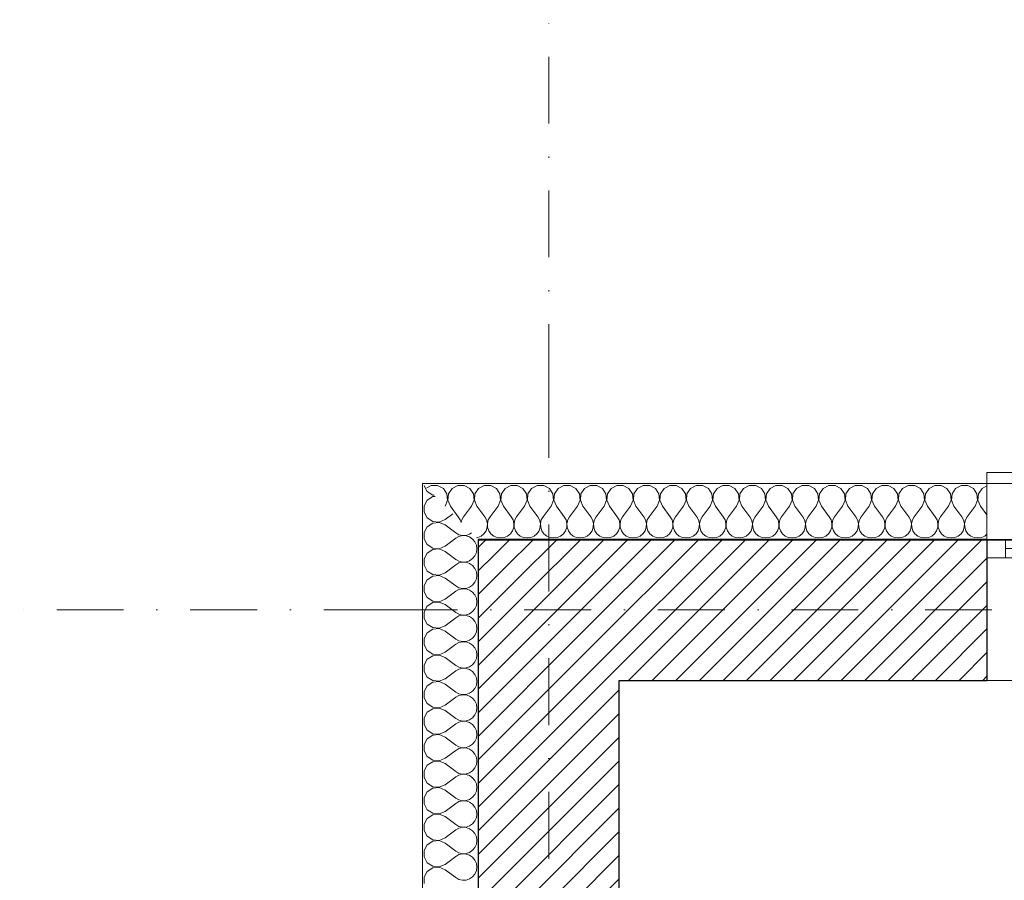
# Model space of a CAD drawing. Header units: millimetres. Extents: x -140780 to 266886, y -104422 to 233759.
# Tile 15 of 104: x 177989 to 180643, y 120607 to 122925. Entities that reach past the tile are written whole.
import ezdxf

# ---------------------------------------------------------------- set-up
doc = ezdxf.new("R2010")
doc.units = ezdxf.units.MM
doc.header["$MEASUREMENT"] = 0
doc.linetypes.add('Kropki i Kreski', pattern=[360, 180, -90, 0, -90])
for name, color, linetype in [('Konstrukcja - Siatki mod', 7, 'Continuous'), ('KR_INW', 7, 'Continuous'), ('NAPIS_SODON', 7, 'Continuous')]:
    doc.layers.add(name, color=color, linetype=linetype)
doc.layers.add('Konstrukcja - Siatki mod_Nr_pióra__48', color=7, linetype='Continuous', lineweight=15, true_color=0xa80f02)
doc.layers.add('KR_INW_Nr_pióra__102', color=7, linetype='Continuous', lineweight=5, true_color=0xcccccc)
for name, color, linetype, lineweight in [('KR_INW_Nr_pióra__101', 252, 'Continuous', 5), ('KR_INW_Nr_pióra__27', 7, 'Continuous', 25), ('KR_INW_Nr_pióra__47', 7, 'Continuous', 15), ('NAPIS_SODON_Nr_pióra__1', 7, 'Continuous', 13), ('Okna ArchiCADa_Nr_pióra__1', 7, 'Continuous', 13)]:
    doc.layers.add(name, color=color, linetype=linetype, lineweight=lineweight)
pattern_1 = [(45, (0, 0), (-31.819804, 31.819804), [])]

# ---------------------------------------------------------------- blocks, each defined once
blk = doc.blocks.new('Strop_1', base_point=(179225, 121523.3))
at = {"layer": 'NAPIS_SODON_Nr_pióra__1', "linetype": 'Continuous', "flags": 128}
blk.add_lwpolyline([(179225, 121523.3), (179225.9, 107003.8), (250898.3, 107008.3), (250897.4, 121527.8)], close=True, dxfattribs=at)
blk = doc.blocks.new('*X98')
at = {"layer": 'KR_INW_Nr_pióra__102', "linetype": 'Continuous'}
for p, q in [((179098.4, 121670.9), (179086.3, 121664.4)), ((179115.8, 121670.9), (179098.4, 121670.9)), ((179131.2, 121662.7), (179115.8, 121670.9)), ((179140.8, 121648.2), (179131.2, 121662.7)), ((179142.4, 121630.9), (179140.8, 121648.2)), ((179144.9, 121648.2), (179143.3, 121630.9)), ((179154.5, 121662.7), (179144.9, 121648.2)), ((179169.9, 121670.9), (179154.5, 121662.7)), ((179187.3, 121670.9), (179169.9, 121670.9)), ((179202.6, 121662.7), (179187.3, 121670.9)), ((179212.2, 121648.2), (179202.6, 121662.7)), ((179213.9, 121630.9), (179212.2, 121648.2)), ((179216.3, 121648.2), (179214.7, 121630.9)), ((179226, 121662.7), (179216.3, 121648.2)), ((179241.3, 121670.9), (179226, 121662.7)), ((179258.7, 121670.9), (179241.3, 121670.9)), ((179274, 121662.7), (179258.7, 121670.9)), ((179283.7, 121648.2), (179274, 121662.7)), ((179285.3, 121630.9), (179283.7, 121648.2)), ((179287.8, 121648.2), (179286.1, 121630.9)), ((179297.4, 121662.7), (179287.8, 121648.2)), ((179312.7, 121670.9), (179297.4, 121662.7)), ((179330.1, 121670.9), (179312.7, 121670.9)), ((179345.5, 121662.7), (179330.1, 121670.9)), ((179355.1, 121648.2), (179345.5, 121662.7)), ((179356.7, 121630.9), (179355.1, 121648.2)), ((179359.2, 121648.2), (179357.6, 121630.9)), ((179368.8, 121662.7), (179359.2, 121648.2)), ((179384.2, 121670.9), (179368.8, 121662.7)), ((179401.6, 121670.9), (179384.2, 121670.9)), ((179416.9, 121662.7), (179401.6, 121670.9)), ((179426.5, 121648.2), (179416.9, 121662.7)), ((179428.2, 121630.9), (179426.5, 121648.2)), ((179430.6, 121648.2), (179429, 121630.9)), ((179440.3, 121662.7), (179430.6, 121648.2)), ((179455.6, 121670.9), (179440.3, 121662.7)), ((179473, 121670.9), (179455.6, 121670.9)), ((179488.3, 121662.7), (179473, 121670.9)), ((179497.9, 121648.2), (179488.3, 121662.7)), ((179499.6, 121630.9), (179497.9, 121648.2)), ((179502.1, 121648.2), (179500.4, 121630.9)), ((179511.7, 121662.7), (179502.1, 121648.2)), ((179527, 121670.9), (179511.7, 121662.7)), ((179544.4, 121670.9), (179527, 121670.9)), ((179559.7, 121662.7), (179544.4, 121670.9)), ((179569.4, 121648.2), (179559.7, 121662.7)), ((179571, 121630.9), (179569.4, 121648.2)), ((179573.5, 121648.2), (179571.8, 121630.9)), ((179583.1, 121662.7), (179573.5, 121648.2)), ((179598.4, 121670.9), (179583.1, 121662.7)), ((179615.8, 121670.9), (179598.4, 121670.9)), ((179631.2, 121662.7), (179615.8, 121670.9)), ((179640.8, 121648.2), (179631.2, 121662.7)), ((179642.4, 121630.9), (179640.8, 121648.2)), ((179644.9, 121648.2), (179643.3, 121630.9)), ((179654.5, 121662.7), (179644.9, 121648.2)), ((179669.9, 121670.9), (179654.5, 121662.7)), ((179687.3, 121670.9), (179669.9, 121670.9)), ((179702.6, 121662.7), (179687.3, 121670.9)), ((179712.2, 121648.2), (179702.6, 121662.7)), ((179713.9, 121630.9), (179712.2, 121648.2)), ((179716.3, 121648.2), (179714.7, 121630.9)), ((179726, 121662.7), (179716.3, 121648.2)), ((179741.3, 121670.9), (179726, 121662.7)), ((179758.7, 121670.9), (179741.3, 121670.9)), ((179774, 121662.7), (179758.7, 121670.9)), ((179783.7, 121648.2), (179774, 121662.7)), ((179785.3, 121630.9), (179783.7, 121648.2)), ((179787.8, 121648.2), (179786.1, 121630.9)), ((179797.4, 121662.7), (179787.8, 121648.2)), ((179812.7, 121670.9), (179797.4, 121662.7)), ((179830.1, 121670.9), (179812.7, 121670.9)), ((179845.5, 121662.7), (179830.1, 121670.9)), ((179855.1, 121648.2), (179845.5, 121662.7)), ((179856.7, 121630.9), (179855.1, 121648.2)), ((179859.2, 121648.2), (179857.6, 121630.9)), ((179868.8, 121662.7), (179859.2, 121648.2)), ((179884.2, 121670.9), (179868.8, 121662.7)), ((179901.6, 121670.9), (179884.2, 121670.9)), ((179916.9, 121662.7), (179901.6, 121670.9)), ((179926.5, 121648.2), (179916.9, 121662.7)), ((179928.2, 121630.9), (179926.5, 121648.2)), ((179930.6, 121648.2), (179929, 121630.9)), ((179940.3, 121662.7), (179930.6, 121648.2)), ((179955.6, 121670.9), (179940.3, 121662.7)), ((179973, 121670.9), (179955.6, 121670.9)), ((179988.3, 121662.7), (179973, 121670.9)), ((179997.9, 121648.2), (179988.3, 121662.7)), ((179999.6, 121630.9), (179997.9, 121648.2)), ((180002.1, 121648.2), (180000.4, 121630.9)), ((180011.7, 121662.7), (180002.1, 121648.2)), ((180027, 121670.9), (180011.7, 121662.7)), ((180044.4, 121670.9), (180027, 121670.9)), ((180059.7, 121662.7), (180044.4, 121670.9)), ((180069.4, 121648.2), (180059.7, 121662.7)), ((180071, 121630.9), (180069.4, 121648.2)), ((180073.5, 121648.2), (180071.8, 121630.9)), ((180083.1, 121662.7), (180073.5, 121648.2)), ((180098.4, 121670.9), (180083.1, 121662.7)), ((180115.8, 121670.9), (180098.4, 121670.9)), ((180131.2, 121662.7), (180115.8, 121670.9)), ((180140.8, 121648.2), (180131.2, 121662.7)), ((180142.4, 121630.9), (180140.8, 121648.2)), ((180144.9, 121648.2), (180143.3, 121630.9)), ((180154.5, 121662.7), (180144.9, 121648.2)), ((180169.9, 121670.9), (180154.5, 121662.7)), ((180187.3, 121670.9), (180169.9, 121670.9)), ((180202.6, 121662.7), (180187.3, 121670.9)), ((180212.2, 121648.2), (180202.6, 121662.7)), ((180213.9, 121630.9), (180212.2, 121648.2)), ((180216.3, 121648.2), (180214.7, 121630.9)), ((180226, 121662.7), (180216.3, 121648.2)), ((180241.3, 121670.9), (180226, 121662.7)), ((180258.7, 121670.9), (180241.3, 121670.9)), ((180274, 121662.7), (180258.7, 121670.9)), ((180283.7, 121648.2), (180274, 121662.7)), ((180285.3, 121630.9), (180283.7, 121648.2)), ((180287.8, 121648.2), (180286.1, 121630.9)), ((180297.4, 121662.7), (180287.8, 121648.2)), ((180312.7, 121670.9), (180297.4, 121662.7)), ((180330.1, 121670.9), (180312.7, 121670.9)), ((180345.5, 121662.7), (180330.1, 121670.9)), ((180355.1, 121648.2), (180345.5, 121662.7)), ((180356.7, 121630.9), (180355.1, 121648.2)), ((180359.2, 121648.2), (180357.6, 121630.9)), ((180368.8, 121662.7), (180359.2, 121648.2)), ((180384.2, 121670.9), (180368.8, 121662.7)), ((180401.6, 121670.9), (180384.2, 121670.9)), ((180416.9, 121662.7), (180401.6, 121670.9)), ((180426.5, 121648.2), (180416.9, 121662.7)), ((180428.2, 121630.9), (180426.5, 121648.2)), ((180430.6, 121648.2), (180429, 121630.9)), ((180440.3, 121662.7), (180430.6, 121648.2)), ((180455.6, 121670.9), (180440.3, 121662.7)), ((180473, 121670.9), (180455.6, 121670.9)), ((180488.3, 121662.7), (180473, 121670.9)), ((180497.9, 121648.2), (180488.3, 121662.7)), ((180499.6, 121630.9), (180497.9, 121648.2)), ((180502.1, 121648.2), (180500.4, 121630.9)), ((180511.7, 121662.7), (180502.1, 121648.2)), ((180527, 121670.9), (180511.7, 121662.7)), ((180544.4, 121670.9), (180527, 121670.9)), ((180559.7, 121662.7), (180544.4, 121670.9)), ((180569.4, 121648.2), (180559.7, 121662.7)), ((180571, 121630.9), (180569.4, 121648.2)), ((180573.5, 121648.2), (180571.8, 121630.9)), ((180583.1, 121662.7), (180573.5, 121648.2)), ((180596.2, 121669.8), (180583.1, 121662.7)), ((179135.7, 121614.9), (179142.4, 121630.9)), ((179143.3, 121630.9), (179150, 121614.9)), ((179207.1, 121614.9), (179213.9, 121630.9)), ((179214.7, 121630.9), (179221.4, 121614.9)), ((179278.6, 121614.9), (179285.3, 121630.9)), ((179286.1, 121630.9), (179292.9, 121614.9)), ((179350, 121614.9), (179356.7, 121630.9)), ((179357.6, 121630.9), (179364.3, 121614.9)), ((179421.4, 121614.9), (179428.2, 121630.9)), ((179429, 121630.9), (179435.7, 121614.9)), ((179492.9, 121614.9), (179499.6, 121630.9)), ((179500.4, 121630.9), (179507.1, 121614.9)), ((179564.3, 121614.9), (179571, 121630.9)), ((179571.8, 121630.9), (179578.6, 121614.9)), ((179635.7, 121614.9), (179642.4, 121630.9)), ((179643.3, 121630.9), (179650, 121614.9)), ((179707.1, 121614.9), (179713.9, 121630.9)), ((179714.7, 121630.9), (179721.4, 121614.9)), ((179778.6, 121614.9), (179785.3, 121630.9)), ((179786.1, 121630.9), (179792.9, 121614.9)), ((179850, 121614.9), (179856.7, 121630.9)), ((179857.6, 121630.9), (179864.3, 121614.9)), ((179921.4, 121614.9), (179928.2, 121630.9)), ((179929, 121630.9), (179935.7, 121614.9)), ((179992.9, 121614.9), (179999.6, 121630.9)), ((180000.4, 121630.9), (180007.1, 121614.9)), ((180064.3, 121614.9), (180071, 121630.9)), ((180071.8, 121630.9), (180078.6, 121614.9)), ((180135.7, 121614.9), (180142.4, 121630.9)), ((180143.3, 121630.9), (180150, 121614.9)), ((180207.1, 121614.9), (180213.9, 121630.9)), ((180214.7, 121630.9), (180221.4, 121614.9)), ((180278.6, 121614.9), (180285.3, 121630.9)), ((180286.1, 121630.9), (180292.9, 121614.9)), ((180350, 121614.9), (180356.7, 121630.9)), ((180357.6, 121630.9), (180364.3, 121614.9)), ((180421.4, 121614.9), (180428.2, 121630.9)), ((180429, 121630.9), (180435.7, 121614.9)), ((180492.9, 121614.9), (180499.6, 121630.9)), ((180500.4, 121630.9), (180507.1, 121614.9)), ((180564.3, 121614.9), (180571, 121630.9)), ((180571.8, 121630.9), (180578.6, 121614.9)), ((179150, 121614.9), (179171.4, 121586.3)), ((179207.1, 121614.9), (179185.7, 121586.3)), ((179221.4, 121614.9), (179242.9, 121586.3)), ((179278.6, 121614.9), (179257.1, 121586.3)), ((179292.9, 121614.9), (179314.3, 121586.3)), ((179350, 121614.9), (179328.6, 121586.3)), ((179364.3, 121614.9), (179385.7, 121586.3)), ((179421.4, 121614.9), (179400, 121586.3)), ((179435.7, 121614.9), (179457.1, 121586.3)), ((179492.9, 121614.9), (179471.4, 121586.3)), ((179507.1, 121614.9), (179528.6, 121586.3)), ((179564.3, 121614.9), (179542.9, 121586.3)), ((179578.6, 121614.9), (179600, 121586.3)), ((179635.7, 121614.9), (179614.3, 121586.3)), ((179650, 121614.9), (179671.4, 121586.3)), ((179707.1, 121614.9), (179685.7, 121586.3)), ((179721.4, 121614.9), (179742.9, 121586.3)), ((179778.6, 121614.9), (179757.1, 121586.3)), ((179792.9, 121614.9), (179814.3, 121586.3)), ((179850, 121614.9), (179828.6, 121586.3)), ((179864.3, 121614.9), (179885.7, 121586.3)), ((179921.4, 121614.9), (179900, 121586.3)), ((179935.7, 121614.9), (179957.1, 121586.3)), ((179992.9, 121614.9), (179971.4, 121586.3)), ((180007.1, 121614.9), (180028.6, 121586.3)), ((180064.3, 121614.9), (180042.9, 121586.3)), ((180078.6, 121614.9), (180100, 121586.3)), ((180135.7, 121614.9), (180114.3, 121586.3)), ((180150, 121614.9), (180171.4, 121586.3)), ((180207.1, 121614.9), (180185.7, 121586.3)), ((180221.4, 121614.9), (180242.9, 121586.3)), ((180278.6, 121614.9), (180257.1, 121586.3)), ((180292.9, 121614.9), (180314.3, 121586.3)), ((180350, 121614.9), (180328.6, 121586.3)), ((180364.3, 121614.9), (180385.7, 121586.3)), ((180421.4, 121614.9), (180400, 121586.3)), ((180435.7, 121614.9), (180457.1, 121586.3)), ((180492.9, 121614.9), (180471.4, 121586.3)), ((180507.1, 121614.9), (180528.6, 121586.3)), ((180564.3, 121614.9), (180542.9, 121586.3)), ((180578.6, 121614.9), (180596.2, 121591.3)), ((179176.2, 121577.7), (179171.4, 121586.3)), ((179177.2, 121573.5), (179176.2, 121577.7)), ((179180.9, 121577.7), (179179.4, 121571.2)), ((179185.7, 121586.3), (179180.9, 121577.7)), ((179247.6, 121577.7), (179242.9, 121586.3)), ((179249.9, 121568.1), (179247.6, 121577.7)), ((179249.4, 121558.2), (179249.9, 121568.1)), ((179252.4, 121577.7), (179250.1, 121568.1)), ((179250.1, 121568.1), (179250.6, 121558.2)), ((179257.1, 121586.3), (179252.4, 121577.7)), ((179319.1, 121577.7), (179314.3, 121586.3)), ((179321.3, 121568.1), (179319.1, 121577.7)), ((179320.8, 121558.2), (179321.3, 121568.1)), ((179323.8, 121577.7), (179321.6, 121568.1)), ((179321.6, 121568.1), (179322.1, 121558.2)), ((179328.6, 121586.3), (179323.8, 121577.7)), ((179390.5, 121577.7), (179385.7, 121586.3)), ((179392.7, 121568.1), (179390.5, 121577.7)), ((179392.2, 121558.2), (179392.7, 121568.1)), ((179395.2, 121577.7), (179393, 121568.1)), ((179393, 121568.1), (179393.5, 121558.2)), ((179400, 121586.3), (179395.2, 121577.7)), ((179461.9, 121577.7), (179457.1, 121586.3)), ((179464.1, 121568.1), (179461.9, 121577.7)), ((179463.7, 121558.2), (179464.1, 121568.1)), ((179466.7, 121577.7), (179464.4, 121568.1)), ((179464.4, 121568.1), (179464.9, 121558.2)), ((179471.4, 121586.3), (179466.7, 121577.7)), ((179533.3, 121577.7), (179528.6, 121586.3)), ((179535.6, 121568.1), (179533.3, 121577.7)), ((179535.1, 121558.2), (179535.6, 121568.1)), ((179538.1, 121577.7), (179535.9, 121568.1)), ((179535.9, 121568.1), (179536.3, 121558.2)), ((179542.9, 121586.3), (179538.1, 121577.7)), ((179604.8, 121577.7), (179600, 121586.3)), ((179607, 121568.1), (179604.8, 121577.7)), ((179606.5, 121558.2), (179607, 121568.1)), ((179609.5, 121577.7), (179607.3, 121568.1)), ((179607.3, 121568.1), (179607.8, 121558.2)), ((179614.3, 121586.3), (179609.5, 121577.7)), ((179676.2, 121577.7), (179671.4, 121586.3)), ((179678.4, 121568.1), (179676.2, 121577.7)), ((179677.9, 121558.2), (179678.4, 121568.1)), ((179680.9, 121577.7), (179678.7, 121568.1)), ((179678.7, 121568.1), (179679.2, 121558.2)), ((179685.7, 121586.3), (179680.9, 121577.7)), ((179747.6, 121577.7), (179742.9, 121586.3)), ((179749.9, 121568.1), (179747.6, 121577.7)), ((179749.4, 121558.2), (179749.9, 121568.1)), ((179752.4, 121577.7), (179750.1, 121568.1)), ((179750.1, 121568.1), (179750.6, 121558.2)), ((179757.1, 121586.3), (179752.4, 121577.7)), ((179819.1, 121577.7), (179814.3, 121586.3)), ((179821.3, 121568.1), (179819.1, 121577.7)), ((179820.8, 121558.2), (179821.3, 121568.1)), ((179823.8, 121577.7), (179821.6, 121568.1)), ((179821.6, 121568.1), (179822.1, 121558.2)), ((179828.6, 121586.3), (179823.8, 121577.7)), ((179890.5, 121577.7), (179885.7, 121586.3)), ((179892.7, 121568.1), (179890.5, 121577.7)), ((179892.2, 121558.2), (179892.7, 121568.1)), ((179895.2, 121577.7), (179893, 121568.1)), ((179893, 121568.1), (179893.5, 121558.2)), ((179900, 121586.3), (179895.2, 121577.7)), ((179961.9, 121577.7), (179957.1, 121586.3)), ((179964.1, 121568.1), (179961.9, 121577.7)), ((179963.7, 121558.2), (179964.1, 121568.1)), ((179966.7, 121577.7), (179964.4, 121568.1)), ((179964.4, 121568.1), (179964.9, 121558.2)), ((179971.4, 121586.3), (179966.7, 121577.7)), ((180033.3, 121577.7), (180028.6, 121586.3)), ((180035.6, 121568.1), (180033.3, 121577.7)), ((180035.1, 121558.2), (180035.6, 121568.1)), ((180038.1, 121577.7), (180035.9, 121568.1)), ((180035.9, 121568.1), (180036.3, 121558.2)), ((180042.9, 121586.3), (180038.1, 121577.7)), ((180104.8, 121577.7), (180100, 121586.3)), ((180107, 121568.1), (180104.8, 121577.7)), ((180106.5, 121558.2), (180107, 121568.1)), ((180109.5, 121577.7), (180107.3, 121568.1)), ((180107.3, 121568.1), (180107.8, 121558.2)), ((180114.3, 121586.3), (180109.5, 121577.7)), ((180176.2, 121577.7), (180171.4, 121586.3)), ((180178.4, 121568.1), (180176.2, 121577.7)), ((180177.9, 121558.2), (180178.4, 121568.1)), ((180180.9, 121577.7), (180178.7, 121568.1)), ((180178.7, 121568.1), (180179.2, 121558.2)), ((180185.7, 121586.3), (180180.9, 121577.7)), ((180247.6, 121577.7), (180242.9, 121586.3)), ((180249.9, 121568.1), (180247.6, 121577.7)), ((180249.4, 121558.2), (180249.9, 121568.1)), ((180252.4, 121577.7), (180250.1, 121568.1)), ((180250.1, 121568.1), (180250.6, 121558.2)), ((180257.1, 121586.3), (180252.4, 121577.7)), ((180319.1, 121577.7), (180314.3, 121586.3)), ((180321.3, 121568.1), (180319.1, 121577.7)), ((180320.8, 121558.2), (180321.3, 121568.1)), ((180323.8, 121577.7), (180321.6, 121568.1)), ((180321.6, 121568.1), (180322.1, 121558.2)), ((180328.6, 121586.3), (180323.8, 121577.7)), ((180390.5, 121577.7), (180385.7, 121586.3)), ((180392.7, 121568.1), (180390.5, 121577.7)), ((180392.2, 121558.2), (180392.7, 121568.1)), ((180395.2, 121577.7), (180393, 121568.1)), ((180393, 121568.1), (180393.5, 121558.2)), ((180400, 121586.3), (180395.2, 121577.7)), ((180461.9, 121577.7), (180457.1, 121586.3)), ((180464.1, 121568.1), (180461.9, 121577.7)), ((180463.7, 121558.2), (180464.1, 121568.1)), ((180466.7, 121577.7), (180464.4, 121568.1)), ((180464.4, 121568.1), (180464.9, 121558.2)), ((180471.4, 121586.3), (180466.7, 121577.7)), ((180533.3, 121577.7), (180528.6, 121586.3)), ((180535.6, 121568.1), (180533.3, 121577.7)), ((180535.1, 121558.2), (180535.6, 121568.1)), ((180538.1, 121577.7), (180535.9, 121568.1)), ((180535.9, 121568.1), (180536.3, 121558.2)), ((180542.9, 121586.3), (180538.1, 121577.7)), ((179233.1, 121534.5), (179240.6, 121540.8)), ((179240.6, 121540.8), (179246.2, 121548.9)), ((179246.2, 121548.9), (179249.4, 121558.2)), ((179250.6, 121558.2), (179253.8, 121548.9)), ((179253.8, 121548.9), (179259.4, 121540.8)), ((179259.4, 121540.8), (179266.9, 121534.5)), ((179304.5, 121534.5), (179312.1, 121540.8)), ((179312.1, 121540.8), (179317.7, 121548.9)), ((179317.7, 121548.9), (179320.8, 121558.2)), ((179322.1, 121558.2), (179325.2, 121548.9)), ((179325.2, 121548.9), (179330.8, 121540.8)), ((179330.8, 121540.8), (179338.4, 121534.5)), ((179375.9, 121534.5), (179383.5, 121540.8)), ((179383.5, 121540.8), (179389.1, 121548.9)), ((179389.1, 121548.9), (179392.2, 121558.2)), ((179393.5, 121558.2), (179396.6, 121548.9)), ((179396.6, 121548.9), (179402.2, 121540.8)), ((179402.2, 121540.8), (179409.8, 121534.5)), ((179447.3, 121534.5), (179454.9, 121540.8)), ((179454.9, 121540.8), (179460.5, 121548.9)), ((179460.5, 121548.9), (179463.7, 121558.2)), ((179464.9, 121558.2), (179468.1, 121548.9)), ((179468.1, 121548.9), (179473.6, 121540.8)), ((179473.6, 121540.8), (179481.2, 121534.5)), ((179518.8, 121534.5), (179526.4, 121540.8)), ((179526.4, 121540.8), (179531.9, 121548.9)), ((179531.9, 121548.9), (179535.1, 121558.2)), ((179536.3, 121558.2), (179539.5, 121548.9)), ((179539.5, 121548.9), (179545.1, 121540.8)), ((179545.1, 121540.8), (179552.7, 121534.5)), ((179590.2, 121534.5), (179597.8, 121540.8)), ((179597.8, 121540.8), (179603.4, 121548.9)), ((179603.4, 121548.9), (179606.5, 121558.2)), ((179607.8, 121558.2), (179610.9, 121548.9)), ((179610.9, 121548.9), (179616.5, 121540.8)), ((179616.5, 121540.8), (179624.1, 121534.5)), ((179661.6, 121534.5), (179669.2, 121540.8)), ((179669.2, 121540.8), (179674.8, 121548.9)), ((179674.8, 121548.9), (179677.9, 121558.2)), ((179679.2, 121558.2), (179682.3, 121548.9)), ((179682.3, 121548.9), (179687.9, 121540.8)), ((179687.9, 121540.8), (179695.5, 121534.5)), ((179733.1, 121534.5), (179740.6, 121540.8)), ((179740.6, 121540.8), (179746.2, 121548.9)), ((179746.2, 121548.9), (179749.4, 121558.2)), ((179750.6, 121558.2), (179753.8, 121548.9)), ((179753.8, 121548.9), (179759.4, 121540.8)), ((179759.4, 121540.8), (179766.9, 121534.5)), ((179804.5, 121534.5), (179812.1, 121540.8)), ((179812.1, 121540.8), (179817.7, 121548.9)), ((179817.7, 121548.9), (179820.8, 121558.2)), ((179822.1, 121558.2), (179825.2, 121548.9)), ((179825.2, 121548.9), (179830.8, 121540.8)), ((179830.8, 121540.8), (179838.4, 121534.5)), ((179875.9, 121534.5), (179883.5, 121540.8)), ((179883.5, 121540.8), (179889.1, 121548.9)), ((179889.1, 121548.9), (179892.2, 121558.2)), ((179893.5, 121558.2), (179896.6, 121548.9)), ((179896.6, 121548.9), (179902.2, 121540.8)), ((179902.2, 121540.8), (179909.8, 121534.5)), ((179947.3, 121534.5), (179954.9, 121540.8)), ((179954.9, 121540.8), (179960.5, 121548.9)), ((179960.5, 121548.9), (179963.7, 121558.2)), ((179964.9, 121558.2), (179968.1, 121548.9)), ((179968.1, 121548.9), (179973.6, 121540.8)), ((179973.6, 121540.8), (179981.2, 121534.5)), ((180018.8, 121534.5), (180026.4, 121540.8)), ((180026.4, 121540.8), (180031.9, 121548.9)), ((180031.9, 121548.9), (180035.1, 121558.2)), ((180036.3, 121558.2), (180039.5, 121548.9)), ((180039.5, 121548.9), (180045.1, 121540.8)), ((180045.1, 121540.8), (180052.7, 121534.5)), ((180090.2, 121534.5), (180097.8, 121540.8)), ((180097.8, 121540.8), (180103.4, 121548.9)), ((180103.4, 121548.9), (180106.5, 121558.2)), ((180107.8, 121558.2), (180110.9, 121548.9)), ((180110.9, 121548.9), (180116.5, 121540.8)), ((180116.5, 121540.8), (180124.1, 121534.5)), ((180161.6, 121534.5), (180169.2, 121540.8)), ((180169.2, 121540.8), (180174.8, 121548.9)), ((180174.8, 121548.9), (180177.9, 121558.2)), ((180179.2, 121558.2), (180182.3, 121548.9)), ((180182.3, 121548.9), (180187.9, 121540.8)), ((180187.9, 121540.8), (180195.5, 121534.5)), ((180233.1, 121534.5), (180240.6, 121540.8)), ((180240.6, 121540.8), (180246.2, 121548.9)), ((180246.2, 121548.9), (180249.4, 121558.2)), ((180250.6, 121558.2), (180253.8, 121548.9)), ((180253.8, 121548.9), (180259.4, 121540.8)), ((180259.4, 121540.8), (180266.9, 121534.5)), ((180304.5, 121534.5), (180312.1, 121540.8)), ((180312.1, 121540.8), (180317.7, 121548.9)), ((180317.7, 121548.9), (180320.8, 121558.2)), ((180322.1, 121558.2), (180325.2, 121548.9)), ((180325.2, 121548.9), (180330.8, 121540.8)), ((180330.8, 121540.8), (180338.4, 121534.5)), ((180375.9, 121534.5), (180383.5, 121540.8)), ((180383.5, 121540.8), (180389.1, 121548.9)), ((180389.1, 121548.9), (180392.2, 121558.2)), ((180393.5, 121558.2), (180396.6, 121548.9)), ((180396.6, 121548.9), (180402.2, 121540.8)), ((180402.2, 121540.8), (180409.8, 121534.5)), ((180447.3, 121534.5), (180454.9, 121540.8)), ((180454.9, 121540.8), (180460.5, 121548.9)), ((180460.5, 121548.9), (180463.7, 121558.2)), ((180464.9, 121558.2), (180468.1, 121548.9)), ((180468.1, 121548.9), (180473.6, 121540.8)), ((180473.6, 121540.8), (180481.2, 121534.5)), ((180518.8, 121534.5), (180526.4, 121540.8)), ((180526.4, 121540.8), (180531.9, 121548.9)), ((180531.9, 121548.9), (180535.1, 121558.2)), ((180536.3, 121558.2), (180539.5, 121548.9)), ((180539.5, 121548.9), (180545.1, 121540.8)), ((180545.1, 121540.8), (180552.7, 121534.5)), ((180590.2, 121534.5), (180596.2, 121539.5)), ((179220.6, 121530), (179224, 121530.5)), ((179224, 121530.5), (179233.1, 121534.5)), ((179266.9, 121534.5), (179276, 121530.5)), ((179276, 121530.5), (179285.7, 121529.2)), ((179285.7, 121529.2), (179295.5, 121530.5)), ((179295.5, 121530.5), (179304.5, 121534.5)), ((179338.4, 121534.5), (179347.4, 121530.5)), ((179347.4, 121530.5), (179357.1, 121529.2)), ((179357.1, 121529.2), (179366.9, 121530.5)), ((179366.9, 121530.5), (179375.9, 121534.5)), ((179409.8, 121534.5), (179418.8, 121530.5)), ((179418.8, 121530.5), (179428.6, 121529.2)), ((179428.6, 121529.2), (179438.3, 121530.5)), ((179438.3, 121530.5), (179447.3, 121534.5)), ((179481.2, 121534.5), (179490.2, 121530.5)), ((179490.2, 121530.5), (179500, 121529.2)), ((179500, 121529.2), (179509.8, 121530.5)), ((179509.8, 121530.5), (179518.8, 121534.5)), ((179552.7, 121534.5), (179561.7, 121530.5)), ((179561.7, 121530.5), (179571.4, 121529.2)), ((179571.4, 121529.2), (179581.2, 121530.5)), ((179581.2, 121530.5), (179590.2, 121534.5)), ((179624.1, 121534.5), (179633.1, 121530.5)), ((179633.1, 121530.5), (179642.9, 121529.2)), ((179642.9, 121529.2), (179652.6, 121530.5)), ((179652.6, 121530.5), (179661.6, 121534.5)), ((179695.5, 121534.5), (179704.5, 121530.5)), ((179704.5, 121530.5), (179714.3, 121529.2)), ((179714.3, 121529.2), (179724, 121530.5)), ((179724, 121530.5), (179733.1, 121534.5)), ((179766.9, 121534.5), (179776, 121530.5)), ((179776, 121530.5), (179785.7, 121529.2)), ((179785.7, 121529.2), (179795.5, 121530.5)), ((179795.5, 121530.5), (179804.5, 121534.5)), ((179838.4, 121534.5), (179847.4, 121530.5)), ((179847.4, 121530.5), (179857.1, 121529.2)), ((179857.1, 121529.2), (179866.9, 121530.5)), ((179866.9, 121530.5), (179875.9, 121534.5)), ((179909.8, 121534.5), (179918.8, 121530.5)), ((179918.8, 121530.5), (179928.6, 121529.2)), ((179928.6, 121529.2), (179938.3, 121530.5)), ((179938.3, 121530.5), (179947.3, 121534.5)), ((179981.2, 121534.5), (179990.2, 121530.5)), ((179990.2, 121530.5), (180000, 121529.2)), ((180000, 121529.2), (180009.8, 121530.5)), ((180009.8, 121530.5), (180018.8, 121534.5)), ((180052.7, 121534.5), (180061.7, 121530.5)), ((180061.7, 121530.5), (180071.4, 121529.2)), ((180071.4, 121529.2), (180081.2, 121530.5)), ((180081.2, 121530.5), (180090.2, 121534.5)), ((180124.1, 121534.5), (180133.1, 121530.5)), ((180133.1, 121530.5), (180142.9, 121529.2)), ((180142.9, 121529.2), (180152.6, 121530.5)), ((180152.6, 121530.5), (180161.6, 121534.5)), ((180195.5, 121534.5), (180204.5, 121530.5)), ((180204.5, 121530.5), (180214.3, 121529.2)), ((180214.3, 121529.2), (180224, 121530.5)), ((180224, 121530.5), (180233.1, 121534.5)), ((180266.9, 121534.5), (180276, 121530.5)), ((180276, 121530.5), (180285.7, 121529.2)), ((180285.7, 121529.2), (180295.5, 121530.5)), ((180295.5, 121530.5), (180304.5, 121534.5)), ((180338.4, 121534.5), (180347.4, 121530.5)), ((180347.4, 121530.5), (180357.1, 121529.2)), ((180357.1, 121529.2), (180366.9, 121530.5)), ((180366.9, 121530.5), (180375.9, 121534.5)), ((180409.8, 121534.5), (180418.8, 121530.5)), ((180418.8, 121530.5), (180428.6, 121529.2)), ((180428.6, 121529.2), (180438.3, 121530.5)), ((180438.3, 121530.5), (180447.3, 121534.5)), ((180481.2, 121534.5), (180490.2, 121530.5)), ((180490.2, 121530.5), (180500, 121529.2)), ((180500, 121529.2), (180509.8, 121530.5)), ((180509.8, 121530.5), (180518.8, 121534.5)), ((180552.7, 121534.5), (180561.7, 121530.5)), ((180561.7, 121530.5), (180571.4, 121529.2)), ((180571.4, 121529.2), (180581.2, 121530.5)), ((180581.2, 121530.5), (180590.2, 121534.5))]:
    blk.add_line(p, q, dxfattribs=at)
blk = doc.blocks.new('Okno podwójne 19')
at = {"layer": 'Okna ArchiCADa_Nr_pióra__1', "linetype": 'Continuous'}
for p, q in [((-575, 330), (575, 330)), ((-575, 0), (-525, 0)), ((-575, -50), (-575, 0)), ((-525, 0), (-525, -50)), ((-525, 0), (-50, 0)), ((-50, -50), (-50, 0)), ((-50, 0), (0, 0)), ((0, 0), (50, 0)), ((50, 0), (50, -50)), ((50, 0), (525, 0)), ((525, -50), (525, 0)), ((525, 0), (575, 0)), ((575, -50), (575, 0)), ((-525, -25), (-50, -25)), ((50, -25), (525, -25)), ((-525, -50), (-575, -50)), ((-50, -50), (-525, -50)), ((0, -50), (-50, -50)), ((50, -50), (0, -50)), ((525, -50), (50, -50)), ((575, -50), (525, -50)), ((-575, -200), (575, -200)), ((-575, -200), (-575, -230)), ((575, -230), (575, -200)), ((-575, -230), (575, -230))]:
    blk.add_line(p, q, dxfattribs=at)
blk = doc.blocks.new('Ściana_1', base_point=(179075.1, 121675.6))
at = {"layer": 'KR_INW_Nr_pióra__101', "linetype": 'Continuous'}
h = blk.add_hatch(dxfattribs=at)
h.set_pattern_fill('Cegła_licówka', color=256, style=0, pattern_type=2)
h.set_pattern_definition(pattern_1)
h.paths.add_polyline_path([(179225.1, 121525.6), (179605.1, 121145.6), (180596.2, 121145.6), (180596.2, 121475.6), (180596.2, 121525.6)])
at = {"layer": 'KR_INW_Nr_pióra__27', "linetype": 'Continuous'}
for p, q in [((180596.2, 121525.6), (179225.1, 121525.6)), ((180596.2, 121525.6), (180596.2, 121475.6)), ((180596.2, 121475.6), (180596.2, 121145.6))]:
    blk.add_line(p, q, dxfattribs=at)
at = {"layer": 'KR_INW_Nr_pióra__27', "linetype": 'Continuous', "flags": 128}
blk.add_lwpolyline([(179605.1, 121145.6), (180596.2, 121145.6)], dxfattribs=at)
at = {"layer": 'KR_INW_Nr_pióra__47', "linetype": 'Continuous'}
blk.add_line((180596.2, 121675.6), (180596.2, 121525.6), dxfattribs=at)
at = {"layer": 'KR_INW_Nr_pióra__47', "linetype": 'Continuous', "flags": 128}
blk.add_lwpolyline([(180596.2, 121675.6), (179075.1, 121675.6)], dxfattribs=at)
at = {"layer": 'KR_INW'}
blk.add_blockref('*X98', (0, 0), dxfattribs=at)
at = {"layer": 'Okna ArchiCADa_Nr_pióra__1', "linetype": 'Continuous', "xscale": -1, "zscale": 1000, "rotation": 180}
blk.add_blockref('Okno podwójne 19', (181171.2, 121475.6), dxfattribs=at)
blk = doc.blocks.new('*X145')
at = {"layer": 'KR_INW_Nr_pióra__102', "linetype": 'Continuous'}
for p, q in [((179079.7, 121670.9), (179079.7, 121669.9)), ((179079.7, 121669.9), (179088, 121654.5)), ((179088, 121654.5), (179102.4, 121644.9)), ((179102.4, 121644.9), (179106.1, 121644.6)), ((179088, 121631.2), (179079.7, 121615.8)), ((179102.4, 121640.8), (179088, 121631.2)), ((179109.2, 121641.4), (179102.4, 121640.8)), ((179079.7, 121615.8), (179079.7, 121598.4)), ((179079.7, 121598.4), (179088, 121583.1)), ((179135.8, 121578.6), (179156.5, 121594.1)), ((179088, 121583.1), (179102.4, 121573.5)), ((179102.4, 121569.4), (179088, 121559.7)), ((179102.4, 121573.5), (179119.8, 121571.8)), ((179119.8, 121571), (179102.4, 121569.4)), ((179119.8, 121571.8), (179135.8, 121578.6)), ((179135.8, 121564.3), (179119.8, 121571)), ((179088, 121559.7), (179079.7, 121544.4)), ((179079.7, 121544.4), (179079.7, 121527)), ((179135.8, 121564.3), (179164.4, 121542.9)), ((179164.4, 121542.9), (179173, 121538.1)), ((179192.4, 121536.3), (179201.8, 121539.5)), ((179201.8, 121539.5), (179207.4, 121543.3)), ((179079.7, 121527), (179088, 121511.7)), ((179135.8, 121507.1), (179164.4, 121528.6)), ((179173, 121533.3), (179164.4, 121528.6)), ((179173, 121538.1), (179182.6, 121535.9)), ((179182.6, 121535.6), (179173, 121533.3)), ((179182.6, 121535.9), (179192.4, 121536.3)), ((179192.4, 121535.1), (179182.6, 121535.6)), ((179201.8, 121531.9), (179192.4, 121535.1)), ((179209.9, 121526.4), (179201.8, 121531.9)), ((179216.2, 121518.8), (179209.9, 121526.4)), ((179220.2, 121509.8), (179216.2, 121518.8)), ((179088, 121488.3), (179079.7, 121473)), ((179088, 121511.7), (179102.4, 121502.1)), ((179102.4, 121497.9), (179088, 121488.3)), ((179102.4, 121502.1), (179119.8, 121500.4)), ((179119.8, 121499.6), (179102.4, 121497.9)), ((179119.8, 121500.4), (179135.8, 121507.1)), ((179135.8, 121492.9), (179119.8, 121499.6)), ((179135.8, 121492.9), (179164.4, 121471.4)), ((179216.2, 121481.2), (179220.2, 121490.2)), ((179221.5, 121500), (179220.2, 121509.8)), ((179220.2, 121490.2), (179221.5, 121500)), ((179079.7, 121473), (179079.7, 121455.6)), ((179164.4, 121471.4), (179173, 121466.7)), ((179173, 121461.9), (179164.4, 121457.1)), ((179173, 121466.7), (179182.6, 121464.4)), ((179182.6, 121464.1), (179173, 121461.9)), ((179182.6, 121464.4), (179192.4, 121464.9)), ((179192.4, 121463.7), (179182.6, 121464.1)), ((179192.4, 121464.9), (179201.8, 121468.1)), ((179201.8, 121460.5), (179192.4, 121463.7)), ((179201.8, 121468.1), (179209.9, 121473.6)), ((179209.9, 121454.9), (179201.8, 121460.5)), ((179209.9, 121473.6), (179216.2, 121481.2)), ((179079.7, 121455.6), (179088, 121440.3)), ((179088, 121440.3), (179102.4, 121430.6)), ((179119.8, 121429), (179135.8, 121435.7)), ((179135.8, 121435.7), (179164.4, 121457.1)), ((179216.2, 121447.3), (179209.9, 121454.9)), ((179220.2, 121438.3), (179216.2, 121447.3)), ((179221.5, 121428.6), (179220.2, 121438.3)), ((179088, 121416.9), (179079.7, 121401.6)), ((179102.4, 121426.5), (179088, 121416.9)), ((179102.4, 121430.6), (179119.8, 121429)), ((179119.8, 121428.2), (179102.4, 121426.5)), ((179135.8, 121421.4), (179119.8, 121428.2)), ((179135.8, 121421.4), (179164.4, 121400)), ((179209.9, 121402.2), (179216.2, 121409.8)), ((179216.2, 121409.8), (179220.2, 121418.8)), ((179220.2, 121418.8), (179221.5, 121428.6)), ((179079.7, 121401.6), (179079.7, 121384.2)), ((179079.7, 121384.2), (179088, 121368.8)), ((179135.8, 121364.3), (179164.4, 121385.7)), ((179164.4, 121400), (179173, 121395.2)), ((179173, 121390.5), (179164.4, 121385.7)), ((179173, 121395.2), (179182.6, 121393)), ((179182.6, 121392.7), (179173, 121390.5)), ((179182.6, 121393), (179192.4, 121393.5)), ((179192.4, 121392.2), (179182.6, 121392.7)), ((179192.4, 121393.5), (179201.8, 121396.6)), ((179201.8, 121389.1), (179192.4, 121392.2)), ((179201.8, 121396.6), (179209.9, 121402.2)), ((179209.9, 121383.5), (179201.8, 121389.1)), ((179216.2, 121375.9), (179209.9, 121383.5)), ((179088, 121368.8), (179102.4, 121359.2)), ((179102.4, 121355.1), (179088, 121345.5)), ((179102.4, 121359.2), (179119.8, 121357.6)), ((179119.8, 121356.7), (179102.4, 121355.1)), ((179119.8, 121357.6), (179135.8, 121364.3)), ((179135.8, 121350), (179119.8, 121356.7)), ((179220.2, 121366.9), (179216.2, 121375.9)), ((179221.5, 121357.1), (179220.2, 121366.9)), ((179220.2, 121347.4), (179221.5, 121357.1)), ((179088, 121345.5), (179079.7, 121330.1)), ((179079.7, 121330.1), (179079.7, 121312.7)), ((179135.8, 121350), (179164.4, 121328.6)), ((179164.4, 121328.6), (179173, 121323.8)), ((179201.8, 121325.2), (179209.9, 121330.8)), ((179209.9, 121330.8), (179216.2, 121338.4)), ((179216.2, 121338.4), (179220.2, 121347.4)), ((179079.7, 121312.7), (179088, 121297.4)), ((179135.8, 121292.9), (179164.4, 121314.3)), ((179173, 121319.1), (179164.4, 121314.3)), ((179173, 121323.8), (179182.6, 121321.6)), ((179182.6, 121321.3), (179173, 121319.1)), ((179182.6, 121321.6), (179192.4, 121322.1)), ((179192.4, 121320.8), (179182.6, 121321.3)), ((179192.4, 121322.1), (179201.8, 121325.2)), ((179201.8, 121317.7), (179192.4, 121320.8)), ((179209.9, 121312.1), (179201.8, 121317.7)), ((179216.2, 121304.5), (179209.9, 121312.1)), ((179220.2, 121295.5), (179216.2, 121304.5)), ((179088, 121274), (179079.7, 121258.7)), ((179088, 121297.4), (179102.4, 121287.8)), ((179102.4, 121283.7), (179088, 121274)), ((179102.4, 121287.8), (179119.8, 121286.1)), ((179119.8, 121285.3), (179102.4, 121283.7)), ((179119.8, 121286.1), (179135.8, 121292.9)), ((179135.8, 121278.6), (179119.8, 121285.3)), ((179135.8, 121278.6), (179164.4, 121257.1)), ((179216.2, 121266.9), (179220.2, 121276)), ((179221.5, 121285.7), (179220.2, 121295.5)), ((179220.2, 121276), (179221.5, 121285.7)), ((179079.7, 121258.7), (179079.7, 121241.3)), ((179164.4, 121257.1), (179173, 121252.4)), ((179173, 121247.6), (179164.4, 121242.9)), ((179173, 121252.4), (179182.6, 121250.1)), ((179182.6, 121249.9), (179173, 121247.6)), ((179182.6, 121250.1), (179192.4, 121250.6)), ((179192.4, 121249.4), (179182.6, 121249.9)), ((179192.4, 121250.6), (179201.8, 121253.8)), ((179201.8, 121246.2), (179192.4, 121249.4)), ((179201.8, 121253.8), (179209.9, 121259.4)), ((179209.9, 121259.4), (179216.2, 121266.9)), ((179079.7, 121241.3), (179088, 121226)), ((179088, 121226), (179102.4, 121216.3)), ((179119.8, 121214.7), (179135.8, 121221.4)), ((179135.8, 121221.4), (179164.4, 121242.9)), ((179209.9, 121240.6), (179201.8, 121246.2)), ((179216.2, 121233.1), (179209.9, 121240.6)), ((179220.2, 121224), (179216.2, 121233.1)), ((179221.5, 121214.3), (179220.2, 121224)), ((179088, 121202.6), (179079.7, 121187.3)), ((179102.4, 121212.2), (179088, 121202.6)), ((179102.4, 121216.3), (179119.8, 121214.7)), ((179119.8, 121213.9), (179102.4, 121212.2)), ((179135.8, 121207.1), (179119.8, 121213.9)), ((179135.8, 121207.1), (179164.4, 121185.7)), ((179209.9, 121187.9), (179216.2, 121195.5)), ((179216.2, 121195.5), (179220.2, 121204.5)), ((179220.2, 121204.5), (179221.5, 121214.3)), ((179079.7, 121187.3), (179079.7, 121169.9)), ((179079.7, 121169.9), (179088, 121154.5)), ((179135.8, 121150), (179164.4, 121171.4)), ((179164.4, 121185.7), (179173, 121180.9)), ((179173, 121176.2), (179164.4, 121171.4)), ((179173, 121180.9), (179182.6, 121178.7)), ((179182.6, 121178.4), (179173, 121176.2)), ((179182.6, 121178.7), (179192.4, 121179.2)), ((179192.4, 121177.9), (179182.6, 121178.4)), ((179192.4, 121179.2), (179201.8, 121182.3)), ((179201.8, 121174.8), (179192.4, 121177.9)), ((179201.8, 121182.3), (179209.9, 121187.9)), ((179209.9, 121169.2), (179201.8, 121174.8)), ((179216.2, 121161.6), (179209.9, 121169.2)), ((179088, 121154.5), (179102.4, 121144.9)), ((179102.4, 121140.8), (179088, 121131.2)), ((179102.4, 121144.9), (179119.8, 121143.3)), ((179119.8, 121142.4), (179102.4, 121140.8)), ((179119.8, 121143.3), (179135.8, 121150)), ((179135.8, 121135.7), (179119.8, 121142.4)), ((179220.2, 121152.6), (179216.2, 121161.6)), ((179221.5, 121142.9), (179220.2, 121152.6)), ((179220.2, 121133.1), (179221.5, 121142.9)), ((179088, 121131.2), (179079.7, 121115.8)), ((179079.7, 121115.8), (179079.7, 121098.4)), ((179135.8, 121135.7), (179164.4, 121114.3)), ((179164.4, 121114.3), (179173, 121109.5)), ((179201.8, 121110.9), (179209.9, 121116.5)), ((179209.9, 121116.5), (179216.2, 121124.1)), ((179216.2, 121124.1), (179220.2, 121133.1)), ((179079.7, 121098.4), (179088, 121083.1)), ((179135.8, 121078.6), (179164.4, 121100)), ((179173, 121104.8), (179164.4, 121100)), ((179173, 121109.5), (179182.6, 121107.3)), ((179182.6, 121107), (179173, 121104.8)), ((179182.6, 121107.3), (179192.4, 121107.8)), ((179192.4, 121106.5), (179182.6, 121107)), ((179192.4, 121107.8), (179201.8, 121110.9)), ((179201.8, 121103.4), (179192.4, 121106.5)), ((179209.9, 121097.8), (179201.8, 121103.4)), ((179216.2, 121090.2), (179209.9, 121097.8)), ((179220.2, 121081.2), (179216.2, 121090.2)), ((179088, 121083.1), (179102.4, 121073.5)), ((179102.4, 121069.4), (179088, 121059.7)), ((179102.4, 121073.5), (179119.8, 121071.8)), ((179119.8, 121071), (179102.4, 121069.4)), ((179119.8, 121071.8), (179135.8, 121078.6)), ((179135.8, 121064.3), (179119.8, 121071)), ((179135.8, 121064.3), (179164.4, 121042.9)), ((179216.2, 121052.7), (179220.2, 121061.7)), ((179221.5, 121071.4), (179220.2, 121081.2)), ((179220.2, 121061.7), (179221.5, 121071.4)), ((179088, 121059.7), (179079.7, 121044.4)), ((179079.7, 121044.4), (179079.7, 121027)), ((179164.4, 121042.9), (179173, 121038.1)), ((179173, 121038.1), (179182.6, 121035.9)), ((179182.6, 121035.6), (179173, 121033.3)), ((179182.6, 121035.9), (179192.4, 121036.3)), ((179192.4, 121035.1), (179182.6, 121035.6)), ((179192.4, 121036.3), (179201.8, 121039.5)), ((179201.8, 121031.9), (179192.4, 121035.1)), ((179201.8, 121039.5), (179209.9, 121045.1)), ((179209.9, 121045.1), (179216.2, 121052.7)), ((179079.7, 121027), (179088, 121011.7)), ((179088, 121011.7), (179102.4, 121002.1)), ((179135.8, 121007.1), (179164.4, 121028.6)), ((179173, 121033.3), (179164.4, 121028.6)), ((179209.9, 121026.4), (179201.8, 121031.9)), ((179216.2, 121018.8), (179209.9, 121026.4)), ((179220.2, 121009.8), (179216.2, 121018.8)), ((179221.5, 121000), (179220.2, 121009.8)), ((179088, 120988.3), (179079.7, 120973)), ((179102.4, 120997.9), (179088, 120988.3)), ((179102.4, 121002.1), (179119.8, 121000.4)), ((179119.8, 120999.6), (179102.4, 120997.9)), ((179119.8, 121000.4), (179135.8, 121007.1)), ((179135.8, 120992.9), (179119.8, 120999.6)), ((179135.8, 120992.9), (179164.4, 120971.4)), ((179216.2, 120981.2), (179220.2, 120990.2)), ((179220.2, 120990.2), (179221.5, 121000)), ((179079.7, 120973), (179079.7, 120955.6)), ((179079.7, 120955.6), (179088, 120940.3)), ((179135.8, 120935.7), (179164.4, 120957.1)), ((179164.4, 120971.4), (179173, 120966.7)), ((179173, 120961.9), (179164.4, 120957.1)), ((179173, 120966.7), (179182.6, 120964.4)), ((179182.6, 120964.1), (179173, 120961.9)), ((179182.6, 120964.4), (179192.4, 120964.9)), ((179192.4, 120963.7), (179182.6, 120964.1)), ((179192.4, 120964.9), (179201.8, 120968.1)), ((179201.8, 120960.5), (179192.4, 120963.7)), ((179201.8, 120968.1), (179209.9, 120973.6)), ((179209.9, 120954.9), (179201.8, 120960.5)), ((179209.9, 120973.6), (179216.2, 120981.2)), ((179216.2, 120947.3), (179209.9, 120954.9)), ((179088, 120940.3), (179102.4, 120930.6)), ((179102.4, 120930.6), (179119.8, 120929)), ((179119.8, 120929), (179135.8, 120935.7)), ((179220.2, 120938.3), (179216.2, 120947.3)), ((179221.5, 120928.6), (179220.2, 120938.3)), ((179220.2, 120918.8), (179221.5, 120928.6)), ((179088, 120916.9), (179079.7, 120901.6)), ((179102.4, 120926.5), (179088, 120916.9)), ((179119.8, 120928.2), (179102.4, 120926.5)), ((179135.8, 120921.4), (179119.8, 120928.2)), ((179135.8, 120921.4), (179164.4, 120900)), ((179201.8, 120896.6), (179209.9, 120902.2)), ((179209.9, 120902.2), (179216.2, 120909.8)), ((179216.2, 120909.8), (179220.2, 120918.8)), ((179079.7, 120901.6), (179079.7, 120884.2)), ((179079.7, 120884.2), (179088, 120868.8)), ((179135.8, 120864.3), (179164.4, 120885.7)), ((179164.4, 120900), (179173, 120895.2)), ((179173, 120890.5), (179164.4, 120885.7)), ((179173, 120895.2), (179182.6, 120893)), ((179182.6, 120892.7), (179173, 120890.5)), ((179182.6, 120893), (179192.4, 120893.5)), ((179192.4, 120892.2), (179182.6, 120892.7)), ((179192.4, 120893.5), (179201.8, 120896.6)), ((179201.8, 120889.1), (179192.4, 120892.2)), ((179209.9, 120883.5), (179201.8, 120889.1)), ((179216.2, 120875.9), (179209.9, 120883.5)), ((179220.2, 120866.9), (179216.2, 120875.9)), ((179088, 120868.8), (179102.4, 120859.2)), ((179102.4, 120855.1), (179088, 120845.5)), ((179102.4, 120859.2), (179119.8, 120857.6)), ((179119.8, 120856.7), (179102.4, 120855.1)), ((179119.8, 120857.6), (179135.8, 120864.3)), ((179135.8, 120850), (179119.8, 120856.7)), ((179135.8, 120850), (179164.4, 120828.6)), ((179221.5, 120857.1), (179220.2, 120866.9)), ((179220.2, 120847.4), (179221.5, 120857.1)), ((179088, 120845.5), (179079.7, 120830.1)), ((179079.7, 120830.1), (179079.7, 120812.7)), ((179164.4, 120828.6), (179173, 120823.8)), ((179173, 120823.8), (179182.6, 120821.6)), ((179192.4, 120822.1), (179201.8, 120825.2)), ((179201.8, 120825.2), (179209.9, 120830.8)), ((179209.9, 120830.8), (179216.2, 120838.4)), ((179216.2, 120838.4), (179220.2, 120847.4)), ((179079.7, 120812.7), (179088, 120797.4)), ((179088, 120797.4), (179102.4, 120787.8)), ((179135.8, 120792.9), (179164.4, 120814.3)), ((179173, 120819.1), (179164.4, 120814.3)), ((179182.6, 120821.3), (179173, 120819.1)), ((179182.6, 120821.6), (179192.4, 120822.1)), ((179192.4, 120820.8), (179182.6, 120821.3)), ((179201.8, 120817.7), (179192.4, 120820.8)), ((179209.9, 120812.1), (179201.8, 120817.7)), ((179216.2, 120804.5), (179209.9, 120812.1)), ((179220.2, 120795.5), (179216.2, 120804.5)), ((179088, 120774), (179079.7, 120758.7)), ((179102.4, 120783.7), (179088, 120774)), ((179102.4, 120787.8), (179119.8, 120786.1)), ((179119.8, 120785.3), (179102.4, 120783.7)), ((179119.8, 120786.1), (179135.8, 120792.9)), ((179135.8, 120778.6), (179119.8, 120785.3)), ((179135.8, 120778.6), (179164.4, 120757.1)), ((179216.2, 120766.9), (179220.2, 120776)), ((179221.5, 120785.7), (179220.2, 120795.5)), ((179220.2, 120776), (179221.5, 120785.7)), ((179079.7, 120758.7), (179079.7, 120741.3)), ((179135.8, 120721.4), (179164.4, 120742.9)), ((179164.4, 120757.1), (179173, 120752.4)), ((179173, 120747.6), (179164.4, 120742.9)), ((179173, 120752.4), (179182.6, 120750.1)), ((179182.6, 120749.9), (179173, 120747.6)), ((179182.6, 120750.1), (179192.4, 120750.6)), ((179192.4, 120749.4), (179182.6, 120749.9)), ((179192.4, 120750.6), (179201.8, 120753.8)), ((179201.8, 120746.2), (179192.4, 120749.4)), ((179201.8, 120753.8), (179209.9, 120759.4)), ((179209.9, 120740.6), (179201.8, 120746.2)), ((179209.9, 120759.4), (179216.2, 120766.9)), ((179079.7, 120741.3), (179088, 120726)), ((179088, 120726), (179102.4, 120716.3)), ((179102.4, 120716.3), (179119.8, 120714.7)), ((179119.8, 120714.7), (179135.8, 120721.4)), ((179216.2, 120733.1), (179209.9, 120740.6)), ((179220.2, 120724), (179216.2, 120733.1)), ((179221.5, 120714.3), (179220.2, 120724)), ((179088, 120702.6), (179079.7, 120687.3)), ((179102.4, 120712.2), (179088, 120702.6)), ((179119.8, 120713.9), (179102.4, 120712.2)), ((179135.8, 120707.1), (179119.8, 120713.9)), ((179135.8, 120707.1), (179164.4, 120685.7)), ((179209.9, 120687.9), (179216.2, 120695.5)), ((179216.2, 120695.5), (179220.2, 120704.5)), ((179220.2, 120704.5), (179221.5, 120714.3)), ((179079.7, 120687.3), (179079.7, 120669.9)), ((179079.7, 120669.9), (179088, 120654.5)), ((179135.8, 120650), (179164.4, 120671.4)), ((179164.4, 120685.7), (179173, 120680.9)), ((179173, 120676.2), (179164.4, 120671.4)), ((179173, 120680.9), (179182.6, 120678.7)), ((179182.6, 120678.4), (179173, 120676.2)), ((179182.6, 120678.7), (179192.4, 120679.2)), ((179192.4, 120677.9), (179182.6, 120678.4)), ((179192.4, 120679.2), (179201.8, 120682.3)), ((179201.8, 120674.8), (179192.4, 120677.9)), ((179201.8, 120682.3), (179209.9, 120687.9)), ((179209.9, 120669.2), (179201.8, 120674.8)), ((179216.2, 120661.6), (179209.9, 120669.2)), ((179088, 120654.5), (179102.4, 120644.9)), ((179102.4, 120640.8), (179088, 120631.2)), ((179102.4, 120644.9), (179119.8, 120643.3)), ((179119.8, 120642.4), (179102.4, 120640.8)), ((179119.8, 120643.3), (179135.8, 120650)), ((179135.8, 120635.7), (179119.8, 120642.4)), ((179220.2, 120652.6), (179216.2, 120661.6)), ((179221.5, 120642.9), (179220.2, 120652.6)), ((179220.2, 120633.1), (179221.5, 120642.9)), ((179088, 120631.2), (179079.7, 120615.8)), ((179079.7, 120615.8), (179079.7, 120598.4)), ((179135.8, 120635.7), (179164.4, 120614.3)), ((179164.4, 120614.3), (179173, 120609.5)), ((179192.4, 120607.8), (179201.8, 120610.9)), ((179201.8, 120610.9), (179209.9, 120616.5)), ((179209.9, 120616.5), (179216.2, 120624.1)), ((179216.2, 120624.1), (179220.2, 120633.1)), ((179173, 120609.5), (179182.6, 120607.3)), ((179182.6, 120607.3), (179192.4, 120607.8))]:
    blk.add_line(p, q, dxfattribs=at)
blk = doc.blocks.new('Ściana_2', base_point=(179075.1, 121675.6))
at = {"layer": 'KR_INW_Nr_pióra__101', "linetype": 'Continuous'}
h = blk.add_hatch(dxfattribs=at)
h.set_pattern_fill('Cegła_licówka', color=256, style=0, pattern_type=2)
h.set_pattern_definition(pattern_1)
h.paths.add_polyline_path([(179225.1, 121525.6), (179225.1, 114715.8), (179290.1, 114715.8), (179405.1, 114715.8), (179605.1, 114715.8), (179605.1, 121145.6)])
at = {"layer": 'KR_INW_Nr_pióra__27', "linetype": 'Continuous'}
blk.add_line((179225.1, 121525.6), (179225.1, 114715.8), dxfattribs=at)
at = {"layer": 'KR_INW_Nr_pióra__27', "linetype": 'Continuous', "flags": 128}
blk.add_lwpolyline([(179605.1, 118350.7), (179605.1, 121145.6)], dxfattribs=at)
at = {"layer": 'KR_INW_Nr_pióra__47', "linetype": 'Continuous', "flags": 128}
blk.add_lwpolyline([(179075.1, 121675.6), (179075.1, 114715.8)], dxfattribs=at)
at = {"layer": 'KR_INW'}
blk.add_blockref('*X145', (0, 0), dxfattribs=at)
blk = doc.blocks.new('Standardowy znacznik siatki_2')
at = {"layer": 'Konstrukcja - Siatki mod_Nr_pióra__48', "linetype": 'Kropki i Kreski'}
for q in [(0, 0), (16187.8, 0)]:
    blk.add_line((1000, 0), q, dxfattribs=at)
blk = doc.blocks.new('Standardowy znacznik siatki_10')
at = {"layer": 'Konstrukcja - Siatki mod_Nr_pióra__48', "linetype": 'Kropki i Kreski'}
for q in [(0, 0), (72912, 0)]:
    blk.add_line((1000, 0), q, dxfattribs=at)

msp = doc.modelspace()

# ---------------------------------------------------------------- block references
at = {"layer": 'Konstrukcja - Siatki mod', "color": 8, "linetype": 'Continuous', "lineweight": 13, "zscale": 1000, "rotation": 270}
msp.add_blockref('Standardowy znacznik siatki_2', (179415.1, 122925.3), dxfattribs=at)
at = {"layer": 'Konstrukcja - Siatki mod', "color": 8, "linetype": 'Continuous', "lineweight": 13, "zscale": 1000}
msp.add_blockref('Standardowy znacznik siatki_10', (177989.3, 121335.6), dxfattribs=at)
at = {"layer": 'KR_INW'}
for name in ['Ściana_1', 'Ściana_2']:
    msp.add_blockref(name, (179075.1, 121675.6), dxfattribs=at)
at = {"layer": 'NAPIS_SODON', "linetype": 'Continuous'}
msp.add_blockref('Strop_1', (179225, 121523.3), dxfattribs=at)

doc.saveas('drawing.dxf')
